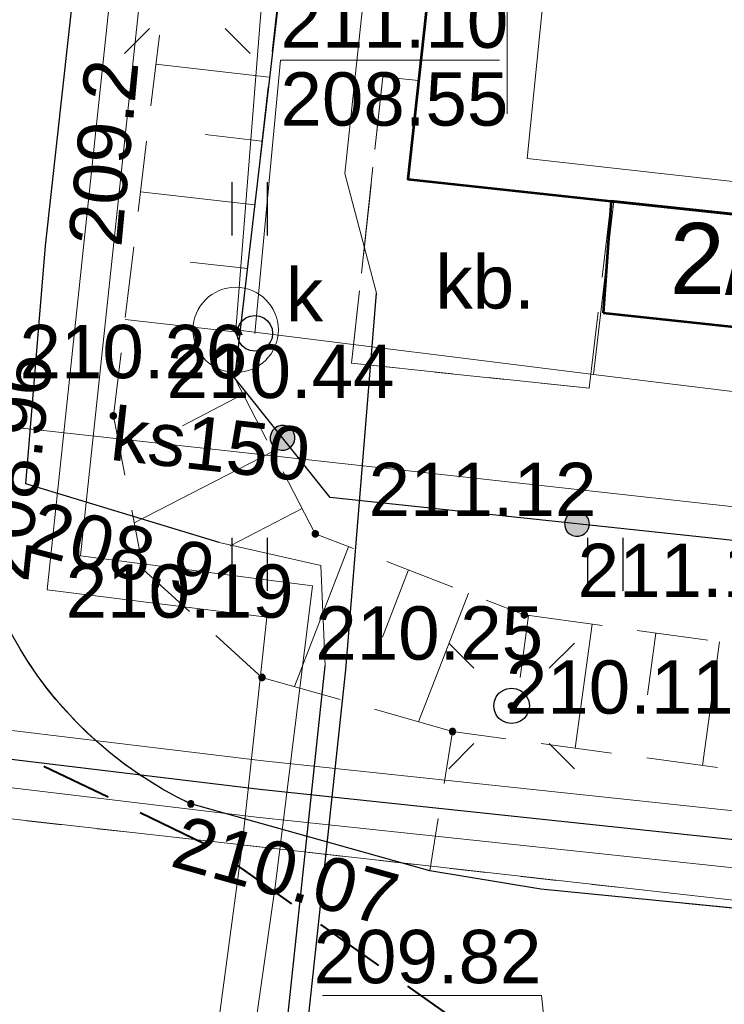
# Model space of a CAD drawing. Header units: metres. Extents: x 7419414 to 7419803, y 5549484 to 5549731.
# Tile 68 of 102: x 7419593 to 7419603, y 5549585 to 5549599. Entities that reach past the tile are written whole.
import ezdxf
from ezdxf.enums import TextEntityAlignment as Align

# ---------------------------------------------------------------- set-up
doc = ezdxf.new("R2010")
doc.units = ezdxf.units.M
doc.header["$MEASUREMENT"] = 0
doc.layers.get('0').update_dxf_attribs({"color": 250})
for name, color, linetype, lineweight in [('EGBA', 7, 'Continuous', 53), ('EGBA_O', 7, 'Continuous', 53), ('EGBN', 7, 'Continuous', 13), ('EGBP', 7, 'Continuous', 13), ('EGBU', 7, 'Continuous', 53), ('EGDE', 7, 'Continuous', 13), ('EGUG', 96, 'Continuous', 13), ('GUPPRZ_O', 7, 'Continuous', 13), ('LINIE ROZGRANICZAJĄCE MPZP', 212, 'Continuous', 0), ('OTKC', 7, 'Continuous', 13), ('OTKJ', 7, 'Continuous', 13), ('OTKK', 7, 'Continuous', 30), ('OTKU', 7, 'Continuous', 13), ('OTKU_O', 7, 'Continuous', 13), ('OTOO', 7, 'Continuous', 30), ('OTRK', 7, 'Continuous', 13), ('OTRS_O', 7, 'Continuous', 13), ('OTZT', 7, 'Continuous', 13), ('SUCP', 212, 'Continuous', 13), ('SUEP', 1, 'Continuous', 13), ('SUKP', 36, 'Continuous', 13), ('SUKP_O', 36, 'Continuous', 13), ('SULO', 7, 'Continuous', 30), ('SUPK', 7, 'Continuous', 13), ('SUPW_O', 7, 'Continuous', 13), ('SUWP', 5, 'Continuous', 13), ('UEEPA_512', 250, 'Continuous', 0)]:
    doc.layers.add(name, color=color, linetype=linetype, lineweight=lineweight)
doc.styles.add('Arial', font='arial.ttf')

msp = doc.modelspace()

# ---------------------------------------------------------------- hatches: boundary and pattern name
at = {"linetype": 'Continuous'}
for points in [[(7419594.46, 5549593.205), (7419594.448, 5549593.207), (7419594.438, 5549593.211), (7419594.428, 5549593.218), (7419594.421, 5549593.227), (7419594.417, 5549593.238), (7419594.415, 5549593.25), (7419594.417, 5549593.262), (7419594.421, 5549593.272), (7419594.428, 5549593.282), (7419594.438, 5549593.289), (7419594.448, 5549593.293), (7419594.46, 5549593.295), (7419594.472, 5549593.293), (7419594.482, 5549593.289), (7419594.492, 5549593.282), (7419594.499, 5549593.272), (7419594.503, 5549593.262), (7419594.505, 5549593.25), (7419594.503, 5549593.238), (7419594.499, 5549593.227), (7419594.492, 5549593.218), (7419594.482, 5549593.211), (7419594.472, 5549593.207)], [(7419596.82, 5549592.766), (7419596.776, 5549592.777), (7419596.736, 5549592.799), (7419596.703, 5549592.831), (7419596.68, 5549592.87), (7419596.667, 5549592.914), (7419596.666, 5549592.96), (7419596.677, 5549593.004), (7419596.699, 5549593.044), (7419596.731, 5549593.077), (7419596.77, 5549593.1), (7419596.814, 5549593.113), (7419596.86, 5549593.114), (7419596.904, 5549593.103), (7419596.944, 5549593.081), (7419596.977, 5549593.049), (7419597, 5549593.01), (7419597.013, 5549592.966), (7419597.014, 5549592.92), (7419597.003, 5549592.876), (7419596.981, 5549592.836), (7419596.949, 5549592.803), (7419596.91, 5549592.78), (7419596.866, 5549592.767)], [(7419596.82, 5549592.766), (7419596.776, 5549592.777), (7419596.736, 5549592.799), (7419596.703, 5549592.831), (7419596.68, 5549592.87), (7419596.667, 5549592.914), (7419596.666, 5549592.96), (7419596.677, 5549593.004), (7419596.699, 5549593.044), (7419596.731, 5549593.077), (7419596.77, 5549593.1), (7419596.814, 5549593.113), (7419596.86, 5549593.114), (7419596.904, 5549593.103), (7419596.944, 5549593.081), (7419596.977, 5549593.049), (7419597, 5549593.01), (7419597.013, 5549592.966), (7419597.014, 5549592.92), (7419597.003, 5549592.876), (7419596.981, 5549592.836), (7419596.949, 5549592.803), (7419596.91, 5549592.78), (7419596.866, 5549592.767)], [(7419600.961, 5549591.556), (7419600.917, 5549591.567), (7419600.877, 5549591.589), (7419600.844, 5549591.62), (7419600.82, 5549591.659), (7419600.807, 5549591.703), (7419600.806, 5549591.749), (7419600.817, 5549591.793), (7419600.839, 5549591.833), (7419600.87, 5549591.866), (7419600.909, 5549591.89), (7419600.953, 5549591.903), (7419600.999, 5549591.904), (7419601.043, 5549591.893), (7419601.083, 5549591.871), (7419601.116, 5549591.84), (7419601.14, 5549591.801), (7419601.153, 5549591.757), (7419601.154, 5549591.711), (7419601.143, 5549591.667), (7419601.121, 5549591.627), (7419601.09, 5549591.594), (7419601.051, 5549591.57), (7419601.007, 5549591.557)], [(7419600.961, 5549591.556), (7419600.917, 5549591.567), (7419600.877, 5549591.589), (7419600.844, 5549591.62), (7419600.82, 5549591.659), (7419600.807, 5549591.703), (7419600.806, 5549591.749), (7419600.817, 5549591.793), (7419600.839, 5549591.833), (7419600.87, 5549591.866), (7419600.909, 5549591.89), (7419600.953, 5549591.903), (7419600.999, 5549591.904), (7419601.043, 5549591.893), (7419601.083, 5549591.871), (7419601.116, 5549591.84), (7419601.14, 5549591.801), (7419601.153, 5549591.757), (7419601.154, 5549591.711), (7419601.143, 5549591.667), (7419601.121, 5549591.627), (7419601.09, 5549591.594), (7419601.051, 5549591.57), (7419601.007, 5549591.557)], [(7419597.3, 5549591.545), (7419597.288, 5549591.547), (7419597.277, 5549591.551), (7419597.268, 5549591.558), (7419597.261, 5549591.567), (7419597.257, 5549591.578), (7419597.255, 5549591.59), (7419597.257, 5549591.602), (7419597.261, 5549591.612), (7419597.268, 5549591.622), (7419597.277, 5549591.629), (7419597.288, 5549591.633), (7419597.3, 5549591.635), (7419597.312, 5549591.633), (7419597.322, 5549591.629), (7419597.332, 5549591.622), (7419597.339, 5549591.612), (7419597.343, 5549591.602), (7419597.345, 5549591.59), (7419597.343, 5549591.578), (7419597.339, 5549591.567), (7419597.332, 5549591.558), (7419597.322, 5549591.551), (7419597.312, 5549591.547)], [(7419600.24, 5549590.405), (7419600.228, 5549590.407), (7419600.218, 5549590.411), (7419600.208, 5549590.418), (7419600.201, 5549590.428), (7419600.197, 5549590.438), (7419600.195, 5549590.45), (7419600.197, 5549590.462), (7419600.201, 5549590.473), (7419600.208, 5549590.482), (7419600.218, 5549590.489), (7419600.228, 5549590.493), (7419600.24, 5549590.495), (7419600.252, 5549590.493), (7419600.263, 5549590.489), (7419600.272, 5549590.482), (7419600.279, 5549590.473), (7419600.283, 5549590.462), (7419600.285, 5549590.45), (7419600.283, 5549590.438), (7419600.279, 5549590.428), (7419600.272, 5549590.418), (7419600.263, 5549590.411), (7419600.252, 5549590.407)], [(7419596.55, 5549589.525), (7419596.538, 5549589.527), (7419596.527, 5549589.531), (7419596.518, 5549589.538), (7419596.511, 5549589.548), (7419596.507, 5549589.558), (7419596.505, 5549589.57), (7419596.507, 5549589.582), (7419596.511, 5549589.593), (7419596.518, 5549589.602), (7419596.527, 5549589.609), (7419596.538, 5549589.613), (7419596.55, 5549589.615), (7419596.562, 5549589.613), (7419596.572, 5549589.609), (7419596.582, 5549589.602), (7419596.589, 5549589.593), (7419596.593, 5549589.582), (7419596.595, 5549589.57), (7419596.593, 5549589.558), (7419596.589, 5549589.548), (7419596.582, 5549589.538), (7419596.572, 5549589.531), (7419596.562, 5549589.527)], [(7419600.062, 5549589.125), (7419600.05, 5549589.126), (7419600.04, 5549589.13), (7419600.03, 5549589.136), (7419600.023, 5549589.144), (7419600.018, 5549589.154), (7419600.015, 5549589.164), (7419600.015, 5549589.176), (7419600.019, 5549589.188), (7419600.025, 5549589.199), (7419600.036, 5549589.208), (7419600.047, 5549589.213), (7419600.059, 5549589.215), (7419600.072, 5549589.213), (7419600.081, 5549589.21), (7419600.09, 5549589.203), (7419600.098, 5549589.194), (7419600.103, 5549589.183), (7419600.105, 5549589.171), (7419600.104, 5549589.162), (7419600.101, 5549589.151), (7419600.093, 5549589.14), (7419600.085, 5549589.132), (7419600.074, 5549589.127)], [(7419599.23, 5549588.765), (7419599.218, 5549588.767), (7419599.207, 5549588.771), (7419599.198, 5549588.778), (7419599.191, 5549588.787), (7419599.187, 5549588.798), (7419599.185, 5549588.81), (7419599.187, 5549588.822), (7419599.191, 5549588.832), (7419599.198, 5549588.842), (7419599.207, 5549588.849), (7419599.218, 5549588.853), (7419599.23, 5549588.855), (7419599.242, 5549588.853), (7419599.253, 5549588.849), (7419599.262, 5549588.842), (7419599.269, 5549588.832), (7419599.273, 5549588.822), (7419599.275, 5549588.81), (7419599.273, 5549588.798), (7419599.269, 5549588.787), (7419599.262, 5549588.778), (7419599.253, 5549588.771), (7419599.242, 5549588.767)], [(7419595.55, 5549587.745), (7419595.538, 5549587.747), (7419595.528, 5549587.751), (7419595.518, 5549587.758), (7419595.511, 5549587.768), (7419595.507, 5549587.778), (7419595.505, 5549587.79), (7419595.507, 5549587.802), (7419595.511, 5549587.812), (7419595.518, 5549587.822), (7419595.528, 5549587.829), (7419595.538, 5549587.833), (7419595.55, 5549587.835), (7419595.562, 5549587.833), (7419595.573, 5549587.829), (7419595.582, 5549587.822), (7419595.589, 5549587.812), (7419595.593, 5549587.802), (7419595.595, 5549587.79), (7419595.593, 5549587.778), (7419595.589, 5549587.768), (7419595.582, 5549587.758), (7419595.573, 5549587.751), (7419595.562, 5549587.747)]]:
    msp.add_hatch(color=0, dxfattribs=at).paths.add_polyline_path(points)

# ---------------------------------------------------------------- linework, layer by layer
at = {"color": 0, "linetype": 'Continuous'}
for p, q in [((7419594.616, 5549598.346), (7419594.97, 5549598.7)), ((7419596.384, 5549598.346), (7419596.03, 5549598.7)), ((7419596.128, 5549596.536), (7419596.128, 5549595.786)), ((7419596.628, 5549595.786), (7419596.628, 5549596.536)), ((7419596.128, 5549591.536), (7419596.128, 5549590.786)), ((7419596.628, 5549590.786), (7419596.628, 5549591.536)), ((7419601.128, 5549591.536), (7419601.128, 5549590.786)), ((7419601.628, 5549590.786), (7419601.628, 5549591.536)), ((7419599.176, 5549590.054), (7419599.53, 5549589.7)), ((7419600.944, 5549590.054), (7419600.59, 5549589.7)), ((7419599.176, 5549588.286), (7419599.53, 5549588.64)), ((7419600.944, 5549588.286), (7419600.59, 5549588.64))]:
    msp.add_line(p, q, dxfattribs=at)
at = {"color": 0, "linetype": 'Continuous', "flags": 128}
for points in [[(7419596.45, 5549594.66), (7419596.515, 5549594.651), (7419596.575, 5549594.627), (7419596.627, 5549594.587), (7419596.667, 5549594.535), (7419596.691, 5549594.475), (7419596.7, 5549594.41), (7419596.691, 5549594.345), (7419596.667, 5549594.285), (7419596.627, 5549594.233), (7419596.575, 5549594.193), (7419596.515, 5549594.169), (7419596.45, 5549594.16), (7419596.385, 5549594.169), (7419596.325, 5549594.193), (7419596.273, 5549594.233), (7419596.233, 5549594.285), (7419596.209, 5549594.345), (7419596.2, 5549594.41), (7419596.209, 5549594.475), (7419596.233, 5549594.535), (7419596.273, 5549594.587), (7419596.325, 5549594.627), (7419596.385, 5549594.651), (7419596.45, 5549594.66)], [(7419594.415, 5549593.25), (7419594.417, 5549593.238), (7419594.421, 5549593.227), (7419594.428, 5549593.218), (7419594.438, 5549593.211), (7419594.448, 5549593.207), (7419594.46, 5549593.205), (7419594.472, 5549593.207), (7419594.482, 5549593.211), (7419594.492, 5549593.218), (7419594.499, 5549593.227), (7419594.503, 5549593.238), (7419594.505, 5549593.25), (7419594.503, 5549593.262), (7419594.499, 5549593.272), (7419594.492, 5549593.282), (7419594.482, 5549593.289), (7419594.472, 5549593.293), (7419594.46, 5549593.295), (7419594.448, 5549593.293), (7419594.438, 5549593.289), (7419594.428, 5549593.282), (7419594.421, 5549593.272), (7419594.417, 5549593.262), (7419594.415, 5549593.25)], [(7419596.949, 5549592.803), (7419596.981, 5549592.836), (7419597.003, 5549592.876), (7419597.014, 5549592.92), (7419597.013, 5549592.966), (7419597, 5549593.01), (7419596.977, 5549593.049), (7419596.944, 5549593.081), (7419596.904, 5549593.103), (7419596.86, 5549593.114), (7419596.814, 5549593.113), (7419596.77, 5549593.1), (7419596.731, 5549593.077), (7419596.699, 5549593.044), (7419596.677, 5549593.004), (7419596.666, 5549592.96), (7419596.667, 5549592.914), (7419596.68, 5549592.87), (7419596.703, 5549592.831), (7419596.736, 5549592.799), (7419596.776, 5549592.777), (7419596.82, 5549592.766), (7419596.866, 5549592.767), (7419596.91, 5549592.78), (7419596.949, 5549592.803)], [(7419596.949, 5549592.803), (7419596.981, 5549592.836), (7419597.003, 5549592.876), (7419597.014, 5549592.92), (7419597.013, 5549592.966), (7419597, 5549593.01), (7419596.977, 5549593.049), (7419596.944, 5549593.081), (7419596.904, 5549593.103), (7419596.86, 5549593.114), (7419596.814, 5549593.113), (7419596.77, 5549593.1), (7419596.731, 5549593.077), (7419596.699, 5549593.044), (7419596.677, 5549593.004), (7419596.666, 5549592.96), (7419596.667, 5549592.914), (7419596.68, 5549592.87), (7419596.703, 5549592.831), (7419596.736, 5549592.799), (7419596.776, 5549592.777), (7419596.82, 5549592.766), (7419596.866, 5549592.767), (7419596.91, 5549592.78), (7419596.949, 5549592.803)], [(7419601.154, 5549591.711), (7419601.153, 5549591.757), (7419601.14, 5549591.801), (7419601.116, 5549591.84), (7419601.083, 5549591.871), (7419601.043, 5549591.893), (7419600.999, 5549591.904), (7419600.953, 5549591.903), (7419600.909, 5549591.89), (7419600.87, 5549591.866), (7419600.839, 5549591.833), (7419600.817, 5549591.793), (7419600.806, 5549591.749), (7419600.807, 5549591.703), (7419600.82, 5549591.659), (7419600.844, 5549591.62), (7419600.877, 5549591.589), (7419600.917, 5549591.567), (7419600.961, 5549591.556), (7419601.007, 5549591.557), (7419601.051, 5549591.57), (7419601.09, 5549591.594), (7419601.121, 5549591.627), (7419601.143, 5549591.667), (7419601.154, 5549591.711)], [(7419601.154, 5549591.711), (7419601.153, 5549591.757), (7419601.14, 5549591.801), (7419601.116, 5549591.84), (7419601.083, 5549591.871), (7419601.043, 5549591.893), (7419600.999, 5549591.904), (7419600.953, 5549591.903), (7419600.909, 5549591.89), (7419600.87, 5549591.866), (7419600.839, 5549591.833), (7419600.817, 5549591.793), (7419600.806, 5549591.749), (7419600.807, 5549591.703), (7419600.82, 5549591.659), (7419600.844, 5549591.62), (7419600.877, 5549591.589), (7419600.917, 5549591.567), (7419600.961, 5549591.556), (7419601.007, 5549591.557), (7419601.051, 5549591.57), (7419601.09, 5549591.594), (7419601.121, 5549591.627), (7419601.143, 5549591.667), (7419601.154, 5549591.711)], [(7419597.255, 5549591.59), (7419597.257, 5549591.578), (7419597.261, 5549591.567), (7419597.268, 5549591.558), (7419597.277, 5549591.551), (7419597.288, 5549591.547), (7419597.3, 5549591.545), (7419597.312, 5549591.547), (7419597.322, 5549591.551), (7419597.332, 5549591.558), (7419597.339, 5549591.567), (7419597.343, 5549591.578), (7419597.345, 5549591.59), (7419597.343, 5549591.602), (7419597.339, 5549591.612), (7419597.332, 5549591.622), (7419597.322, 5549591.629), (7419597.312, 5549591.633), (7419597.3, 5549591.635), (7419597.288, 5549591.633), (7419597.277, 5549591.629), (7419597.268, 5549591.622), (7419597.261, 5549591.612), (7419597.257, 5549591.602), (7419597.255, 5549591.59)], [(7419600.195, 5549590.45), (7419600.197, 5549590.438), (7419600.201, 5549590.428), (7419600.208, 5549590.418), (7419600.218, 5549590.411), (7419600.228, 5549590.407), (7419600.24, 5549590.405), (7419600.252, 5549590.407), (7419600.263, 5549590.411), (7419600.272, 5549590.418), (7419600.279, 5549590.428), (7419600.283, 5549590.438), (7419600.285, 5549590.45), (7419600.283, 5549590.462), (7419600.279, 5549590.473), (7419600.272, 5549590.482), (7419600.263, 5549590.489), (7419600.252, 5549590.493), (7419600.24, 5549590.495), (7419600.228, 5549590.493), (7419600.218, 5549590.489), (7419600.208, 5549590.482), (7419600.201, 5549590.473), (7419600.197, 5549590.462), (7419600.195, 5549590.45)], [(7419596.505, 5549589.57), (7419596.507, 5549589.558), (7419596.511, 5549589.548), (7419596.518, 5549589.538), (7419596.527, 5549589.531), (7419596.538, 5549589.527), (7419596.55, 5549589.525), (7419596.562, 5549589.527), (7419596.572, 5549589.531), (7419596.582, 5549589.538), (7419596.589, 5549589.548), (7419596.593, 5549589.558), (7419596.595, 5549589.57), (7419596.593, 5549589.582), (7419596.589, 5549589.593), (7419596.582, 5549589.602), (7419596.572, 5549589.609), (7419596.562, 5549589.613), (7419596.55, 5549589.615), (7419596.538, 5549589.613), (7419596.527, 5549589.609), (7419596.518, 5549589.602), (7419596.511, 5549589.593), (7419596.507, 5549589.582), (7419596.505, 5549589.57)], [(7419600.06, 5549589.42), (7419600.125, 5549589.411), (7419600.185, 5549589.387), (7419600.237, 5549589.347), (7419600.277, 5549589.295), (7419600.301, 5549589.235), (7419600.31, 5549589.17), (7419600.301, 5549589.105), (7419600.277, 5549589.045), (7419600.237, 5549588.993), (7419600.185, 5549588.953), (7419600.125, 5549588.929), (7419600.06, 5549588.92), (7419599.995, 5549588.929), (7419599.935, 5549588.953), (7419599.883, 5549588.993), (7419599.843, 5549589.045), (7419599.819, 5549589.105), (7419599.81, 5549589.17), (7419599.819, 5549589.235), (7419599.843, 5549589.295), (7419599.883, 5549589.347), (7419599.935, 5549589.387), (7419599.995, 5549589.411), (7419600.06, 5549589.42)], [(7419600.059, 5549589.215), (7419600.072, 5549589.213), (7419600.081, 5549589.21), (7419600.09, 5549589.203), (7419600.098, 5549589.194), (7419600.103, 5549589.183), (7419600.105, 5549589.171), (7419600.104, 5549589.162), (7419600.101, 5549589.151), (7419600.093, 5549589.14), (7419600.085, 5549589.132), (7419600.074, 5549589.127), (7419600.062, 5549589.125), (7419600.05, 5549589.126), (7419600.04, 5549589.13), (7419600.03, 5549589.136), (7419600.023, 5549589.144), (7419600.018, 5549589.154), (7419600.015, 5549589.164), (7419600.015, 5549589.176), (7419600.019, 5549589.188), (7419600.025, 5549589.199), (7419600.036, 5549589.208), (7419600.047, 5549589.213), (7419600.059, 5549589.215)], [(7419599.185, 5549588.81), (7419599.187, 5549588.798), (7419599.191, 5549588.787), (7419599.198, 5549588.778), (7419599.207, 5549588.771), (7419599.218, 5549588.767), (7419599.23, 5549588.765), (7419599.242, 5549588.767), (7419599.253, 5549588.771), (7419599.262, 5549588.778), (7419599.269, 5549588.787), (7419599.273, 5549588.798), (7419599.275, 5549588.81), (7419599.273, 5549588.822), (7419599.269, 5549588.832), (7419599.262, 5549588.842), (7419599.253, 5549588.849), (7419599.242, 5549588.853), (7419599.23, 5549588.855), (7419599.218, 5549588.853), (7419599.207, 5549588.849), (7419599.198, 5549588.842), (7419599.191, 5549588.832), (7419599.187, 5549588.822), (7419599.185, 5549588.81)], [(7419595.505, 5549587.79), (7419595.507, 5549587.778), (7419595.511, 5549587.768), (7419595.518, 5549587.758), (7419595.528, 5549587.751), (7419595.538, 5549587.747), (7419595.55, 5549587.745), (7419595.562, 5549587.747), (7419595.573, 5549587.751), (7419595.582, 5549587.758), (7419595.589, 5549587.768), (7419595.593, 5549587.778), (7419595.595, 5549587.79), (7419595.593, 5549587.802), (7419595.589, 5549587.812), (7419595.582, 5549587.822), (7419595.573, 5549587.829), (7419595.562, 5549587.833), (7419595.55, 5549587.835), (7419595.538, 5549587.833), (7419595.528, 5549587.829), (7419595.518, 5549587.822), (7419595.511, 5549587.812), (7419595.507, 5549587.802), (7419595.505, 5549587.79)]]:
    msp.add_lwpolyline(points, close=True, dxfattribs=at)
at = {"layer": 'EGBA', "color": 250, "linetype": 'Continuous', "lineweight": 53}
for p, q in [((7419601.46, 5549596.27), (7419601.35, 5549594.7)), ((7419603.564, 5549596.045), (7419601.46, 5549596.27)), ((7419601.35, 5549594.7), (7419603.409, 5549594.477))]:
    msp.add_line(p, q, dxfattribs=at)
at = {"layer": 'EGBN', "color": 250, "linetype": 'Continuous', "lineweight": 13, "flags": 128}
for points in [[(7419617.759, 5549613.554), (7419615.77, 5549613.73), (7419615.99, 5549615.71), (7419611.02, 5549616.27), (7419610.93, 5549615.42), (7419608.17, 5549615.73), (7419608.26, 5549616.59), (7419600.88, 5549617.43), (7419599.09, 5549601.08), (7419600.69, 5549600.96), (7419600.28, 5549596.87), (7419609.12, 5549595.88), (7419609.33, 5549597.67), (7419615.29, 5549597.02), (7419615.8, 5549600.89), (7419616.265, 5549600.845)], [(7419616.265, 5549600.845), (7419615.8, 5549600.89), (7419615.29, 5549597.02), (7419609.33, 5549597.67), (7419609.12, 5549595.88), (7419600.28, 5549596.87), (7419600.69, 5549600.96), (7419599.09, 5549601.08), (7419598.6, 5549596.58), (7419601.46, 5549596.27), (7419608.65, 5549595.5), (7419615.545, 5549594.719)]]:
    msp.add_lwpolyline(points, dxfattribs=at)
at = {"layer": 'EGBP', "color": 250, "linetype": 'Continuous', "lineweight": 13}
for p, q in [((7419598.898, 5549599.301), (7419598.789, 5549598.307)), ((7419598.734, 5549597.81), (7419598.6, 5549596.58)), ((7419598.6, 5549596.58), (7419599.781, 5549596.452)), ((7419600.279, 5549596.398), (7419601.46, 5549596.27)), ((7419601.46, 5549596.27), (7419602.569, 5549596.151))]:
    msp.add_line(p, q, dxfattribs=at)
at = {"layer": 'EGBU', "color": 250, "linetype": 'Continuous', "lineweight": 53, "flags": 128}
msp.add_lwpolyline([(7419617.987, 5549615.489), (7419611.02, 5549616.27), (7419610.93, 5549615.42), (7419608.17, 5549615.73), (7419608.26, 5549616.59), (7419600.88, 5549617.43), (7419598.6, 5549596.58), (7419601.46, 5549596.27), (7419608.65, 5549595.5), (7419615.545, 5549594.719)], dxfattribs=at)
at = {"layer": 'EGDE', "color": 250, "linetype": 'Continuous', "lineweight": 0, "flags": 128}
for points in [[(7419622.322, 5549652.355), (7419619.85, 5549651.97), (7419609.52, 5549650.05), (7419603.9, 5549648.9), (7419591.23, 5549646.31), (7419590.93, 5549644.33), (7419584.48, 5549588.54), (7419614.422, 5549585.169)], [(7419614.422, 5549585.169), (7419584.48, 5549588.54), (7419583.97, 5549584.15), (7419576.9, 5549524.47), (7419548.95, 5549525.8), (7419545.1, 5549496.74), (7419545.083, 5549495.993)]]:
    msp.add_lwpolyline(points, dxfattribs=at)
at = {"layer": 'EGUG', "color": 96, "linetype": 'Continuous', "lineweight": 13}
for p, q in [((7419593.737, 5549587.498), (7419593.24, 5549587.554)), ((7419593.24, 5549587.554), (7419593.737, 5549587.498)), ((7419594.731, 5549587.386), (7419594.234, 5549587.442)), ((7419594.234, 5549587.442), (7419594.731, 5549587.386)), ((7419595.724, 5549587.274), (7419595.228, 5549587.33)), ((7419595.228, 5549587.33), (7419595.724, 5549587.274)), ((7419596.718, 5549587.162), (7419596.221, 5549587.218)), ((7419596.221, 5549587.218), (7419596.718, 5549587.162)), ((7419597.712, 5549587.05), (7419597.215, 5549587.106)), ((7419597.215, 5549587.106), (7419597.712, 5549587.05)), ((7419598.706, 5549586.938), (7419598.209, 5549586.994)), ((7419598.209, 5549586.994), (7419598.706, 5549586.938)), ((7419599.699, 5549586.826), (7419599.202, 5549586.882)), ((7419599.202, 5549586.882), (7419599.699, 5549586.826)), ((7419600.693, 5549586.714), (7419600.196, 5549586.77)), ((7419600.196, 5549586.77), (7419600.693, 5549586.714)), ((7419601.687, 5549586.603), (7419601.19, 5549586.658)), ((7419601.19, 5549586.658), (7419601.687, 5549586.603)), ((7419602.68, 5549586.491), (7419602.184, 5549586.547)), ((7419602.184, 5549586.547), (7419602.68, 5549586.491))]:
    msp.add_line(p, q, dxfattribs=at)
at = {"layer": 'GUPPRZ_O', "color": 36, "linetype": 'Continuous', "lineweight": 13, "flags": 128}
for points in [[(7419596.45, 5549594.41), (7419596.81, 5549598.256), (7419599.89, 5549598.256)], [(7419600.69, 5549583.12), (7419600.48, 5549585.096), (7419597.4, 5549585.096)]]:
    msp.add_lwpolyline(points, dxfattribs=at)
at = {"layer": 'LINIE ROZGRANICZAJĄCE MPZP', "color": 30, "linetype": 'Continuous', "lineweight": 40}
for p, q in [((7419594.385, 5549587.883), (7419593.484, 5549588.318)), ((7419595.736, 5549587.231), (7419594.835, 5549587.666)), ((7419596.971, 5549586.383), (7419596.155, 5549586.961)), ((7419598.195, 5549585.516), (7419597.379, 5549586.094)), ((7419599.419, 5549584.649), (7419598.603, 5549585.227))]:
    msp.add_line(p, q, dxfattribs=at)
at = {"layer": 'OTKC', "color": 250, "linetype": 'Continuous', "lineweight": 13}
for p, q in [((7419595.109, 5549598.606), (7419594.988, 5549597.613)), ((7419594.928, 5549597.117), (7419594.808, 5549596.124)), ((7419594.748, 5549595.628), (7419594.628, 5549594.635)), ((7419594.568, 5549594.138), (7419594.46, 5549593.25)), ((7419594.46, 5549593.25), (7419594.622, 5549592.415)), ((7419594.718, 5549591.925), (7419594.88, 5549591.09)), ((7419594.88, 5549591.09), (7419595.53, 5549590.498)), ((7419595.9, 5549590.162), (7419596.55, 5549589.57)), ((7419596.55, 5549589.57), (7419597.649, 5549589.258)), ((7419598.131, 5549589.122), (7419599.23, 5549588.81)), ((7419599.23, 5549588.81), (7419599.11, 5549588.077)), ((7419596.267, 5549587.589), (7419595.55, 5549587.79)), ((7419599.03, 5549587.583), (7419598.91, 5549586.85)), ((7419597.712, 5549587.185), (7419596.748, 5549587.455)), ((7419598.91, 5549586.85), (7419598.193, 5549587.051))]:
    msp.add_line(p, q, dxfattribs=at)
at = {"layer": 'OTKC', "color": 250, "linetype": 'Continuous', "lineweight": 13, "flags": 128}
for points in [[(7419593.305, 5549589.724), (7419593.283, 5549589.758), (7419593.244, 5549589.817), (7419593.206, 5549589.877), (7419593.169, 5549589.937), (7419593.133, 5549589.997), (7419593.097, 5549590.058), (7419593.062, 5549590.12), (7419593.028, 5549590.182), (7419592.995, 5549590.244), (7419592.962, 5549590.307), (7419592.931, 5549590.37), (7419592.9, 5549590.434), (7419592.87, 5549590.498), (7419592.84, 5549590.562), (7419592.824, 5549590.599)], [(7419594.298, 5549588.606), (7419594.256, 5549588.643), (7419594.203, 5549588.69), (7419594.151, 5549588.737), (7419594.099, 5549588.786), (7419594.048, 5549588.835), (7419593.998, 5549588.884), (7419593.948, 5549588.934), (7419593.899, 5549588.985), (7419593.851, 5549589.037), (7419593.803, 5549589.089), (7419593.756, 5549589.142), (7419593.709, 5549589.195), (7419593.663, 5549589.249), (7419593.618, 5549589.303), (7419593.603, 5549589.322)], [(7419595.55, 5549587.79), (7419595.486, 5549587.821), (7419595.423, 5549587.852), (7419595.36, 5549587.885), (7419595.298, 5549587.918), (7419595.236, 5549587.952), (7419595.174, 5549587.986), (7419595.113, 5549588.022), (7419595.053, 5549588.058), (7419594.992, 5549588.095), (7419594.933, 5549588.133), (7419594.873, 5549588.171), (7419594.815, 5549588.211), (7419594.756, 5549588.251), (7419594.698, 5549588.291), (7419594.691, 5549588.297)]]:
    msp.add_lwpolyline(points, dxfattribs=at)
at = {"layer": 'OTKJ', "color": 250, "linetype": 'Continuous', "lineweight": 13}
for p, q in [((7419595.55, 5549587.79), (7419596.989, 5549587.387)), ((7419597.471, 5549587.253), (7419598.91, 5549586.85)), ((7419598.91, 5549586.85), (7419600.47, 5549586.59)), ((7419600.47, 5549586.59), (7419602.006, 5549586.439)), ((7419602.504, 5549586.391), (7419604.04, 5549586.24))]:
    msp.add_line(p, q, dxfattribs=at)
at = {"layer": 'OTKJ', "color": 250, "linetype": 'Continuous', "lineweight": 13, "flags": 128}
for points in [[(7419593.17, 5549589.935), (7419593.206, 5549589.877), (7419593.244, 5549589.817), (7419593.283, 5549589.758), (7419593.322, 5549589.699), (7419593.362, 5549589.641), (7419593.403, 5549589.583), (7419593.445, 5549589.526), (7419593.487, 5549589.47), (7419593.53, 5549589.414), (7419593.574, 5549589.358), (7419593.618, 5549589.303), (7419593.663, 5549589.249), (7419593.709, 5549589.195), (7419593.756, 5549589.142), (7419593.803, 5549589.089), (7419593.851, 5549589.037), (7419593.899, 5549588.985), (7419593.948, 5549588.934), (7419593.998, 5549588.884), (7419594.048, 5549588.835), (7419594.099, 5549588.786), (7419594.113, 5549588.773)], [(7419594.491, 5549588.447), (7419594.528, 5549588.418), (7419594.585, 5549588.375), (7419594.641, 5549588.333), (7419594.698, 5549588.291), (7419594.756, 5549588.251), (7419594.815, 5549588.211), (7419594.873, 5549588.171), (7419594.933, 5549588.133), (7419594.992, 5549588.095), (7419595.053, 5549588.058), (7419595.113, 5549588.022), (7419595.174, 5549587.986), (7419595.236, 5549587.952), (7419595.298, 5549587.918), (7419595.36, 5549587.885), (7419595.423, 5549587.852), (7419595.486, 5549587.821), (7419595.55, 5549587.79)]]:
    msp.add_lwpolyline(points, dxfattribs=at)
at = {"layer": 'OTKK', "color": 250, "linetype": 'Continuous', "lineweight": 30, "flags": 128}
msp.add_lwpolyline([(7419614.418, 5549585.138), (7419604.04, 5549586.24), (7419600.47, 5549586.59), (7419598.91, 5549586.85), (7419595.55, 5549587.79, -0.32228), (7419592.39, 5549593.53), (7419592.73, 5549596.58), (7419593.79, 5549605.65), (7419595.34, 5549617.76), (7419598.28, 5549641.94), (7419598.23, 5549645.09), (7419597.82, 5549647.26), (7419597.57, 5549647.87), (7419596.94, 5549649.46), (7419596.72, 5549649.9), (7419596.07, 5549650.85), (7419596.08, 5549654.68)], format="xyb", dxfattribs=at)
at = {"layer": 'OTKU', "color": 250, "linetype": 'Continuous', "lineweight": 13}
for p, q in [((7419598.166, 5549597.248), (7419598.25, 5549598.02)), ((7419598.25, 5549598.02), (7419598.752, 5549597.966)), ((7419598.752, 5549597.966), (7419598.6, 5549596.58)), ((7419597.949, 5549595.259), (7419598.111, 5549596.751)), ((7419598.6, 5549596.58), (7419599.781, 5549596.452)), ((7419600.279, 5549596.398), (7419601.46, 5549596.27)), ((7419601.46, 5549596.27), (7419601.334, 5549595.203)), ((7419597.81, 5549593.99), (7419597.894, 5549594.762)), ((7419601.276, 5549594.707), (7419601.15, 5549593.64)), ((7419599.231, 5549593.841), (7419597.81, 5549593.99)), ((7419601.15, 5549593.64), (7419599.729, 5549593.789))]:
    msp.add_line(p, q, dxfattribs=at)
at = {"layer": 'OTOO', "color": 250, "linetype": 'Continuous', "lineweight": 30, "flags": 128}
msp.add_lwpolyline([(7419604.45, 5549591.36), (7419597.51, 5549592.1), (7419596.17, 5549593.78), (7419597.73, 5549607.18)], dxfattribs=at)
at = {"layer": 'OTRK', "color": 250, "linetype": 'Continuous', "lineweight": 13}
for p, q in [((7419596.807, 5549599.37), (7419596.694, 5549598.377)), ((7419594.988, 5549597.613), (7419595.109, 5549598.606)), ((7419595.059, 5549598.196), (7419596.653, 5549598.015)), ((7419596.637, 5549597.88), (7419596.524, 5549596.886)), ((7419596.55, 5549597.117), (7419595.75, 5549597.208)), ((7419594.808, 5549596.124), (7419594.928, 5549597.117)), ((7419594.842, 5549596.402), (7419596.448, 5549596.219)), ((7419596.467, 5549596.39), (7419596.354, 5549595.396)), ((7419594.628, 5549594.635), (7419594.748, 5549595.628)), ((7419596.346, 5549595.321), (7419595.539, 5549595.413)), ((7419596.298, 5549594.899), (7419596.17, 5549593.78)), ((7419596.243, 5549594.424), (7419594.624, 5549594.608)), ((7419594.46, 5549593.25), (7419594.568, 5549594.138)), ((7419596.17, 5549593.78), (7419596.62, 5549592.907)), ((7419596.287, 5549593.553), (7419595.43, 5549593.11)), ((7419594.622, 5549592.415), (7419594.46, 5549593.25)), ((7419594.753, 5549591.744), (7419596.702, 5549592.75)), ((7419596.85, 5549592.463), (7419597.3, 5549591.59)), ((7419594.88, 5549591.09), (7419594.718, 5549591.925)), ((7419597.116, 5549591.946), (7419596.102, 5549591.423)), ((7419597.3, 5549591.59), (7419597.838, 5549591.382)), ((7419597.006, 5549589.441), (7419597.769, 5549591.408)), ((7419595.53, 5549590.498), (7419594.88, 5549591.09)), ((7419598.304, 5549591.201), (7419599.236, 5549590.839)), ((7419598.611, 5549591.082), (7419598.245, 5549590.137)), ((7419598.752, 5549588.946), (7419599.454, 5549590.755)), ((7419599.702, 5549590.658), (7419600.24, 5549590.45)), ((7419600.3, 5549590.442), (7419600.179, 5549589.57)), ((7419600.24, 5549590.45), (7419601.332, 5549590.3)), ((7419600.955, 5549588.576), (7419601.195, 5549590.318)), ((7419596.55, 5549589.57), (7419595.9, 5549590.162)), ((7419601.827, 5549590.231), (7419602.818, 5549590.095)), ((7419602.09, 5549590.195), (7419601.97, 5549589.325)), ((7419602.745, 5549588.332), (7419602.985, 5549590.072)), ((7419597.649, 5549589.258), (7419596.55, 5549589.57)), ((7419599.23, 5549588.81), (7419598.131, 5549589.122)), ((7419599.981, 5549588.708), (7419599.23, 5549588.81)), ((7419601.467, 5549588.506), (7419600.476, 5549588.641)), ((7419602.954, 5549588.304), (7419601.963, 5549588.439))]:
    msp.add_line(p, q, dxfattribs=at)
at = {"layer": 'OTZT', "color": 250, "linetype": 'Continuous', "lineweight": 13}
for p, q in [((7419594.988, 5549597.613), (7419595.109, 5549598.606)), ((7419598.813, 5549598.529), (7419598.752, 5549597.966)), ((7419598.25, 5549598.02), (7419598.139, 5549596.999)), ((7419598.752, 5549597.966), (7419598.25, 5549598.02)), ((7419594.808, 5549596.124), (7419594.928, 5549597.117)), ((7419598.084, 5549596.502), (7419597.976, 5549595.508)), ((7419601.334, 5549595.203), (7419601.46, 5549596.27)), ((7419601.46, 5549596.27), (7419602.224, 5549596.188)), ((7419602.721, 5549596.135), (7419603.715, 5549596.028)), ((7419594.628, 5549594.635), (7419594.748, 5549595.628)), ((7419597.921, 5549595.011), (7419597.81, 5549593.99)), ((7419601.15, 5549593.64), (7419601.276, 5549594.707)), ((7419594.46, 5549593.25), (7419594.568, 5549594.138)), ((7419597.81, 5549593.99), (7419598.485, 5549593.919)), ((7419598.983, 5549593.867), (7419599.977, 5549593.763)), ((7419600.475, 5549593.711), (7419601.15, 5549593.64)), ((7419594.622, 5549592.415), (7419594.46, 5549593.25)), ((7419594.88, 5549591.09), (7419594.718, 5549591.925)), ((7419595.53, 5549590.498), (7419594.88, 5549591.09)), ((7419596.55, 5549589.57), (7419595.9, 5549590.162)), ((7419597.649, 5549589.258), (7419596.55, 5549589.57)), ((7419599.23, 5549588.81), (7419598.131, 5549589.122)), ((7419599.981, 5549588.708), (7419599.23, 5549588.81)), ((7419601.467, 5549588.506), (7419600.476, 5549588.641)), ((7419602.954, 5549588.304), (7419601.963, 5549588.439))]:
    msp.add_line(p, q, dxfattribs=at)
at = {"layer": 'SUCP', "color": 212, "linetype": 'Continuous', "lineweight": 13, "flags": 128}
for points in [[(7419591.54, 5549575.45), (7419592.36, 5549575.37), (7419594.66, 5549575.14), (7419596.26, 5549587.13), (7419596.62, 5549590.42), (7419593.53, 5549590.8), (7419594.82, 5549602.97), (7419596.46, 5549614.8), (7419596.75, 5549616.8), (7419597.75, 5549624.65), (7419598.03, 5549626.82), (7419599.57, 5549638.73), (7419599.85, 5549640.5), (7419600.02, 5549641.29)], [(7419591.77, 5549574.99), (7419592.46, 5549574.91), (7419595.03, 5549574.64), (7419596.74, 5549586.66), (7419597.26, 5549590.86), (7419594, 5549591.28), (7419595.28, 5549603.36), (7419596.92, 5549615.27), (7419597.18, 5549616.78), (7419598.17, 5549625.45), (7419598.4, 5549627.16), (7419599.97, 5549639.2), (7419600.2, 5549640.36), (7419600.37, 5549641.19)]]:
    msp.add_lwpolyline(points, dxfattribs=at)
at = {"layer": 'SUEP', "color": 1, "linetype": 'Continuous', "lineweight": 13, "flags": 128}
for points in [[(7419597.35, 5549670.73), (7419598.96, 5549657.74), (7419599.612, 5549648.266), (7419595.385, 5549611.526), (7419594.311, 5549602.955), (7419593.506, 5549595.641), (7419593.228, 5549592.295), (7419595.946, 5549591.469), (7419597.378, 5549591.147), (7419597.438, 5549589.735), (7419596.35, 5549579.512), (7419595.16, 5549564.81), (7419594.94, 5549562.72), (7419597.75, 5549562), (7419597.72, 5549561.45)], [(7419621.642, 5549646.567), (7419618.618, 5549646.043), (7419615.879, 5549645.593), (7419611.591, 5549644.802), (7419609.992, 5549644.437), (7419610.43, 5549643.07), (7419609.702, 5549643.956), (7419602.495, 5549642.981), (7419602.395, 5549641.169), (7419602.038, 5549636.595), (7419600.764, 5549624.811), (7419600.219, 5549617.951), (7419600.18, 5549617.52), (7419598.921, 5549608.178), (7419599.019, 5549607.197), (7419598.734, 5549606.207), (7419597.714, 5549596.662), (7419598.162, 5549594.978), (7419597.731, 5549589.675), (7419596.63, 5549579.455), (7419595.548, 5549564.863), (7419595.35, 5549562.89), (7419598.06, 5549562.22), (7419598.04, 5549561.41)]]:
    msp.add_lwpolyline(points, dxfattribs=at)
at = {"layer": 'SUKP', "color": 36, "linetype": 'Continuous', "lineweight": 13}
for p, q in [((7419601.21, 5549593.83), (7419601.5, 5549596.27)), ((7419612.61, 5549592.45), (7419601.21, 5549593.83)), ((7419589.55, 5549593.48), (7419605.17, 5549591.75))]:
    msp.add_line(p, q, dxfattribs=at)
at = {"layer": 'SUKP', "color": 36, "linetype": 'Continuous', "lineweight": 13, "flags": 128}
msp.add_lwpolyline([(7419597.19, 5549607.25), (7419596.18, 5549594.46), (7419601.21, 5549593.83)], dxfattribs=at)
at = {"layer": 'SULO', "color": 250, "linetype": 'Continuous', "lineweight": 30, "flags": 128}
for points in [[(7419595.946, 5549591.469), (7419593.228, 5549592.295), (7419593.506, 5549595.641), (7419594.311, 5549602.955), (7419595.385, 5549611.526), (7419599.612, 5549648.266)], [(7419431.258, 5549608.111), (7419440.37, 5549607.35), (7419450.47, 5549605.9), (7419462.07, 5549603.69), (7419474.48, 5549602.45), (7419519.42, 5549597.21), (7419544.93, 5549594.06), (7419580.78, 5549589.9), (7419596.52, 5549588), (7419614.53, 5549586.086)], [(7419595.548, 5549564.863), (7419596.63, 5549579.455), (7419597.731, 5549589.675), (7419598.162, 5549594.978)], [(7419595.16, 5549564.81), (7419596.35, 5549579.512), (7419597.438, 5549589.735)]]:
    msp.add_lwpolyline(points, dxfattribs=at)
at = {"layer": 'SUPK', "color": 36, "linetype": 'Continuous', "lineweight": 13, "flags": 128}
msp.add_lwpolyline([(7419596.18, 5549593.86, -1), (7419596.18, 5549595.06, -1), (7419596.18, 5549593.86)], format="xyb", dxfattribs=at)
at = {"layer": 'SUWP', "color": 5, "linetype": 'Continuous', "lineweight": 13, "flags": 128}
for points in [[(7419614.576, 5549586.484), (7419596.565, 5549588.397), (7419580.827, 5549590.297), (7419544.978, 5549594.457), (7419519.468, 5549597.607), (7419474.523, 5549602.848), (7419462.127, 5549604.086), (7419450.545, 5549606.293)], [(7419614.483, 5549585.689), (7419596.475, 5549587.603), (7419580.733, 5549589.503), (7419544.882, 5549593.663), (7419519.372, 5549596.813), (7419474.437, 5549602.052), (7419462.013, 5549603.294), (7419450.395, 5549605.507)]]:
    msp.add_lwpolyline(points, dxfattribs=at)
at = {"layer": 'UEEPA_512', "color": 250, "linetype": 'Continuous', "lineweight": 0}
msp.add_line((7419600, 5549602.5), (7419600, 5549597.5), dxfattribs=at)
msp.add_line((7419600, 5549602.5), (7419600, 5549597.5), dxfattribs=at)

# ---------------------------------------------------------------- texts
at = {"layer": 'EGBA_O', "color": 250, "linetype": 'Continuous', "lineweight": 0, "style": 'Arial'}
msp.add_text('2/4', height=1, dxfattribs=at).set_placement((7419603.255, 5549594.964), align=Align.CENTER)
at = {"layer": 'GUPPRZ_O', "color": 36, "linetype": 'Continuous', "lineweight": 0, "style": 'Arial'}
for s, p in [('211.10', (7419596.81, 5549598.428)), ('208.55', (7419596.81, 5549597.333))]:
    msp.add_text(s, height=0.75, dxfattribs=at).set_placement(p)
at = {"layer": 'GUPPRZ_O', "color": 1, "linetype": 'Continuous', "lineweight": 0, "style": 'Arial'}
for s, rotation, p in [('209.2', 84.662, (7419594.571, 5549595.611)), ('208.9', 345.134, (7419593.22, 5549591.338))]:
    msp.add_text(s, height=0.75, rotation=rotation, dxfattribs=at).set_placement(p)
at = {"layer": 'GUPPRZ_O', "color": 212, "linetype": 'Continuous', "lineweight": 0, "style": 'Arial'}
msp.add_text('208.96', height=0.75, rotation=83.883, dxfattribs=at).set_placement((7419593.261, 5549590.897))
at = {"layer": 'GUPPRZ_O', "color": 36, "linetype": 'Continuous', "lineweight": 0, "style": 'Arial'}
msp.add_text('209.82', height=0.75, dxfattribs=at).set_placement((7419600.48, 5549585.268), align=Align.RIGHT)
at = {"layer": 'OTKU_O', "color": 250, "linetype": 'Continuous', "lineweight": 0, "style": 'Arial'}
msp.add_text('kb.', height=0.75, rotation=360, dxfattribs=at).set_placement((7419598.99, 5549594.76))
at = {"layer": 'OTRS_O', "color": 250, "linetype": 'Continuous', "lineweight": 0, "style": 'Arial'}
for s, p in [('210.26', (7419593.14, 5549593.78)), ('210.44', (7419595.21, 5549593.5)), ('211.12', (7419598.05, 5549591.84)), ('211.15', (7419600.99, 5549590.7)), ('210.19', (7419593.79, 5549590.41)), ('210.25', (7419597.3, 5549589.82)), ('210.11', (7419599.98, 5549589.06))]:
    msp.add_text(s, height=0.75, dxfattribs=at).set_placement(p)
msp.add_text('210.07', height=0.75, rotation=344.3704, dxfattribs=at).set_placement((7419595.238, 5549586.921))
at = {"layer": 'SUKP_O', "color": 36, "linetype": 'Continuous', "lineweight": 0, "style": 'Arial'}
msp.add_text('ks150', height=0.75, rotation=353.68, dxfattribs=at).set_placement((7419595.786, 5549592.479), align=Align.CENTER)
at = {"layer": 'SUPW_O', "color": 250, "linetype": 'Continuous', "lineweight": 0, "style": 'Arial'}
msp.add_text('k', height=0.75, dxfattribs=at).set_placement((7419597.41, 5549594.58), align=Align.RIGHT)

doc.saveas('drawing.dxf')
